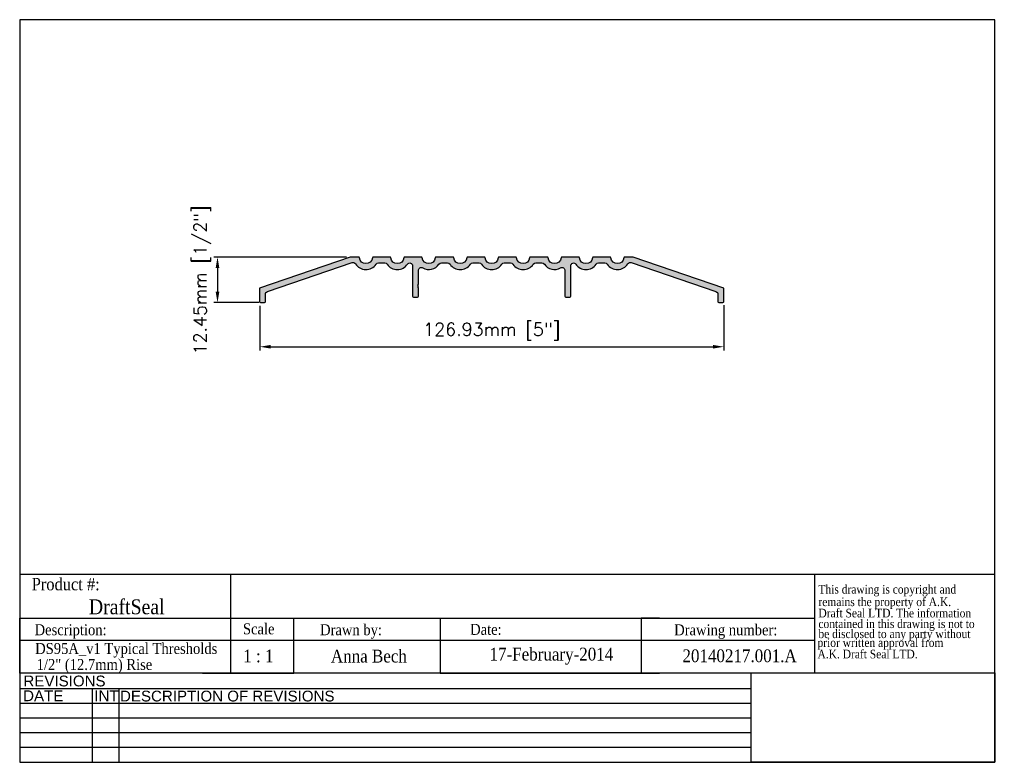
# Model space of a CAD drawing. Header units: millimetres. Extents: x 2362 to 2631, y 15 to 219.
import ezdxf
from ezdxf.enums import TextEntityAlignment as Align

# ---------------------------------------------------------------- set-up
doc = ezdxf.new("R2010")
doc.units = ezdxf.units.MM
doc.header["$MEASUREMENT"] = 0
doc.layers.add('AM_5', color=3, linetype='Continuous', lineweight=25)
doc.layers.add('BORDER', color=7, linetype='Continuous', lineweight=25)
doc.layers.add('FRAME', color=7, linetype='Continuous')
doc.styles.add('DS GROUP', font='arial.ttf')
doc.styles.get("Standard").update_dxf_attribs({"font": 'ROMANS.SHX'})
doc.styles.add('TAG', font='GARA.TTF')
doc.dimstyles.new('AM_ISO$0', dxfattribs={"dimtxt": 1.5, "dimasz": 1.5, "dimexe": 1, "dimexo": 1, "dimgap": 1.5, "dimtad": 1, "dimdec": 0, "dimdsep": 46, "dimtxsty": 'Standard', "dimcen": 0, "dimclrd": 256, "dimclre": 256, "dimclrt": 2, "dimadec": 0, "dimazin": 2, "dimtp": 0.1, "dimtm": 0.1, "dimtfac": 0.71, "dimtdec": 0, "dimtmove": 0, "dimatfit": 3, "dimfxl": 1, "dimlwd": -1, "dimlwe": -1, "dimarcsym": 1})
picture_1 = doc.add_image_def('image1.bmp', size_in_pixel=(901, 331))

# ---------------------------------------------------------------- blocks, each defined once
blk = doc.blocks.new('A$C08671A0E')
at = {"layer": 'FRAME', "style": 'TAG'}
for s, p in [('This drawing is copyright and', (14.82235561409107, -52.33811965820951)), ('remains the property of A.K.', (14.82235561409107, -101.4563565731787)), ('Draft Seal LTD. The information', (14.82235561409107, -145.6627890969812)), ('contained in this drawing is not to  ', (14.82235561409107, -187.4132979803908)), ('be disclosed to any party without ', (14.82235561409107, -226.7078832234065)), (' prior written approval from', (0, -261.2234074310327)), (' A.K. Draft Seal LTD.', (0, -306.093578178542))]:
    blk.add_text(s, height=33.81873376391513, dxfattribs=at).set_placement(p)
blk = doc.blocks.new('*D465')
at = {"layer": 'AM_5', "linetype": 'ByBlock', "transparency": 16777216}
for p, q in [((2427.731987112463, 140.1703606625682), (2427.731987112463, 128.0123582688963)), ((2554.658763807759, 140.3471373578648), (2554.658763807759, 128.0123582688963)), ((2430.731987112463, 129.0123582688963), (2551.658763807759, 129.0123582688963))]:
    blk.add_line(p, q, dxfattribs=at)
at = {"layer": 'AM_5', "transparency": 16777216}
for points in [[(2430.731987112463, 129.5123582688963), (2430.731987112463, 128.5123582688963), (2427.731987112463, 129.0123582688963)], [(2551.658763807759, 129.5123582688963), (2551.658763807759, 128.5123582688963), (2554.658763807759, 129.0123582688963)]]:
    blk.add_solid(points, dxfattribs=at)
at = {"layer": 'Defpoints', "color": 0, "transparency": 16777216}
for p in [(2427.731987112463, 141.1703606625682), (2554.658763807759, 141.3471373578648), (2554.658763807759, 129.0123582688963)]:
    blk.add_point(p, dxfattribs=at)
at = {"layer": 'AM_5', "color": 7, "transparency": 16777216, "insert": (2491.195375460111, 133.179024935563), "char_height": 3.5, "attachment_point": 5}
blk.add_mtext('126.93mm [5"]', dxfattribs=at)
blk = doc.blocks.new('*D466')
at = {"layer": 'AM_5', "linetype": 'ByBlock', "transparency": 16777216}
for p, q in [((2451.45876380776, 153.5471373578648), (2415.168393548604, 153.5471373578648)), ((2416.168393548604, 150.5471373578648), (2416.168393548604, 144.0971373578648)), ((2427.45876380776, 141.0971373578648), (2415.168393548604, 141.0971373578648))]:
    blk.add_line(p, q, dxfattribs=at)
at = {"layer": 'AM_5', "transparency": 16777216}
for points in [[(2415.668393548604, 150.5471373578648), (2416.668393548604, 150.5471373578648), (2416.168393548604, 153.5471373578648)], [(2415.668393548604, 144.0971373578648), (2416.668393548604, 144.0971373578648), (2416.168393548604, 141.0971373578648)]]:
    blk.add_solid(points, dxfattribs=at)
at = {"layer": 'Defpoints', "color": 0, "transparency": 16777216}
for p in [(2452.45876380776, 153.5471373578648), (2416.168393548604, 141.0971373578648), (2428.45876380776, 141.0971373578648)]:
    blk.add_point(p, dxfattribs=at)
at = {"layer": 'AM_5', "color": 7, "transparency": 16777216, "insert": (2412.001726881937, 147.3221373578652), "char_height": 3.5, "attachment_point": 5, "rotation": 90}
blk.add_mtext('12.45mm [1/2"]', dxfattribs=at)

msp = doc.modelspace()

# ---------------------------------------------------------------- hatches: boundary and pattern name
h = msp.add_hatch(color=256)
edge = h.paths.add_edge_path()
edge.add_arc((2480.524064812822, 153.297137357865), 0.2499999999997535, 7.004726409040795, 89.99999999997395)
edge.add_line((2480.524064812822, 153.5471373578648), (2475.993462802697, 153.5471373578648))
edge.add_arc((2475.993462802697, 153.2971373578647), 0.2500000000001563, 89.99999999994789, 172.9952735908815)
edge.add_arc((2473.958763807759, 153.5471373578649), 1.799999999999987, 187.0047264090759, 352.9952735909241, ccw=False)
edge.add_arc((2471.924064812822, 153.2971373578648), 0.2500000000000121, 7.004726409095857, 90.00000000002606)
edge.add_line((2471.924064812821, 153.5471373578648), (2467.393462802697, 153.5471373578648))
edge.add_arc((2467.393462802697, 153.2971373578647), 0.2500000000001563, 89.99999999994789, 172.9952735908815)
edge.add_arc((2465.358763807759, 153.5471373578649), 1.800000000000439, 187.0047264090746, 352.9952735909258, ccw=False)
edge.add_arc((2463.324064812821, 153.2971373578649), 0.2499999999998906, 7.004726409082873, 90.00000000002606)
edge.add_line((2463.324064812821, 153.5471373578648), (2458.793462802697, 153.5471373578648))
edge.add_arc((2458.793462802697, 153.2971373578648), 0.2500000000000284, 89.99999999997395, 172.9952735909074)
edge.add_arc((2456.758763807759, 153.5471373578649), 1.799999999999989, 187.0047264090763, 352.99527359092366, ccw=False)
edge.add_arc((2454.724064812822, 153.2971373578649), 0.2499999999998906, 7.004726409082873, 90.00000000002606)
edge.add_line((2454.724064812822, 153.5471373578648), (2452.45876380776, 153.5471373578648))
edge.add_line((2452.45876380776, 153.5471373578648), (2427.658763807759, 145.0671373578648))
edge.add_line((2427.658763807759, 145.0671373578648), (2427.658763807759, 141.3471373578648))
edge.add_arc((2427.908763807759, 141.3471373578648), 0.25, 180, 270)
edge.add_line((2427.908763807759, 141.0971373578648), (2429.008763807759, 141.0971373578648))
edge.add_arc((2429.008763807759, 141.3471373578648), 0.2499999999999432, 270.000000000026, 360.000000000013)
edge.add_line((2429.258763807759, 141.3471373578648), (2429.258763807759, 143.3513561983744))
edge.add_arc((2430.05876380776, 143.3513561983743), 0.8000000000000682, 108.87737848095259, 179.9999999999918, ccw=False)
edge.add_line((2429.799928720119, 144.1083267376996), (2452.968541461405, 152.0304975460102))
edge.add_arc((2453.227376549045, 151.2735270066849), 0.8000000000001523, 32.77461877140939, 108.87737848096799, ccw=False)
edge.add_arc((2456.758763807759, 153.5471373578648), 3.399999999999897, 212.7746187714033, 325.1500954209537)
edge.add_arc((2460.205501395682, 151.1471373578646), 0.8000000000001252, 89.99999999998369, 145.1500954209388, ccw=False)
edge.add_line((2460.205501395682, 151.9471373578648), (2461.912026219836, 151.9471373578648))
edge.add_arc((2461.912026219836, 151.1471373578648), 0.8000000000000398, 34.84990457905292, 90.00000000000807, ccw=False)
edge.add_arc((2465.358763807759, 153.5471373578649), 3.400000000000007, 214.849904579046, 325.6077504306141)
edge.add_arc((2468.772207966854, 151.2105815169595), 0.7365558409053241, 0, 145.6077504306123, ccw=False)
edge.add_line((2469.508763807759, 151.2105815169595), (2469.508763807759, 142.8471373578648))
edge.add_arc((2469.758763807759, 142.8471373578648), 0.25, 180, 270)
edge.add_line((2469.758763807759, 142.5971373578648), (2470.858763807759, 142.5971373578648))
edge.add_arc((2470.858763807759, 142.8471373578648), 0.25, 270, 360)
edge.add_line((2471.108763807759, 142.8471373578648), (2471.108763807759, 145.1142775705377))
edge.add_line((2471.108763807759, 145.1142775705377), (2470.858763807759, 145.3642775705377))
edge.add_line((2470.858763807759, 145.3642775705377), (2471.108763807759, 145.6142775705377))
edge.add_line((2471.108763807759, 145.6142775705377), (2470.858763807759, 145.8642775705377))
edge.add_line((2470.858763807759, 145.8642775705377), (2471.108763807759, 146.1142775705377))
edge.add_line((2471.108763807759, 146.1142775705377), (2471.108763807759, 149.8814177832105))
edge.add_arc((2471.908763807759, 149.8814177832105), 0.8000000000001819, 60.784536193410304, 180.000000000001, ccw=False)
edge.add_arc((2473.958763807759, 153.5471373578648), 3.399999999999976, 240.7845361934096, 325.150095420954)
edge.add_arc((2477.405501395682, 151.1471373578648), 0.800000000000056, 90.00000000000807, 145.1500954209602, ccw=False)
edge.add_line((2477.405501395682, 151.9471373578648), (2479.112026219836, 151.9471373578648))
edge.add_arc((2479.112026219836, 151.1471373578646), 0.8000000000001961, 34.849904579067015, 90.00000000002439, ccw=False)
edge.add_arc((2482.558763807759, 153.5471373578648), 3.400000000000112, 214.8499045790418, 325.1500954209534)
edge.add_arc((2486.005501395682, 151.1471373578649), 0.7999999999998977, 90.00000000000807, 145.1500954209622, ccw=False)
edge.add_line((2486.005501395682, 151.9471373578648), (2487.712026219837, 151.9471373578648))
edge.add_arc((2487.712026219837, 151.147137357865), 0.7999999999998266, 34.84990457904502, 90, ccw=False)
edge.add_arc((2491.158763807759, 153.5471373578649), 3.400000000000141, 214.8499045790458, 270)
edge.add_arc((2491.158763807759, 153.5471373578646), 3.399999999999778, 270.0000000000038, 325.1500954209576)
edge.add_arc((2494.605501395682, 151.1471373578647), 0.8000000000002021, 89.99999999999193, 145.1500954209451, ccw=False)
edge.add_line((2494.605501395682, 151.9471373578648), (2496.312026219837, 151.9471373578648))
edge.add_arc((2496.312026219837, 151.1471373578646), 0.8000000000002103, 34.84990457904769, 90, ccw=False)
edge.add_arc((2499.75876380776, 153.5471373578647), 3.39999999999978, 214.8499045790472, 325.1500954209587)
edge.add_arc((2503.205501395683, 151.1471373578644), 0.8000000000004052, 89.99999999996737, 145.1500954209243, ccw=False)
edge.add_line((2503.205501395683, 151.9471373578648), (2504.912026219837, 151.9471373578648))
edge.add_arc((2504.912026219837, 151.1471373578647), 0.8000000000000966, 34.8499045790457, 90, ccw=False)
edge.add_arc((2508.35876380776, 153.5471373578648), 3.400000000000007, 214.849904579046, 299.2154638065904)
edge.add_arc((2510.408763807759, 149.8814177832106), 0.8000000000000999, -5.115907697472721e-12, 119.21546380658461, ccw=False)
edge.add_line((2511.20876380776, 149.8814177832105), (2511.20876380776, 142.8471373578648))
edge.add_arc((2511.45876380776, 142.8471373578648), 0.25, 180, 270)
edge.add_line((2511.45876380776, 142.5971373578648), (2512.55876380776, 142.5971373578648))
edge.add_arc((2512.55876380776, 142.8471373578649), 0.2500000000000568, 269.9999999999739, 359.999999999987)
edge.add_line((2512.80876380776, 142.8471373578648), (2512.80876380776, 151.2105815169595))
edge.add_arc((2513.545319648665, 151.2105815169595), 0.7365558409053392, 34.39224956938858, 179.9999999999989, ccw=False)
edge.add_arc((2516.95876380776, 153.5471373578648), 3.399999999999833, 214.392249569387, 325.150095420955)
edge.add_arc((2520.405501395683, 151.1471373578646), 0.8000000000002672, 89.99999999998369, 145.1500954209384, ccw=False)
edge.add_line((2520.405501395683, 151.9471373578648), (2522.112026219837, 151.9471373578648))
edge.add_arc((2522.112026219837, 151.1471373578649), 0.7999999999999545, 34.8499045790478, 90, ccw=False)
edge.add_arc((2525.55876380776, 153.5471373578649), 3.400000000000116, 214.8499045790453, 327.2253812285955)
edge.add_arc((2529.090151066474, 151.2735270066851), 0.7999999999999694, 71.12262151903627, 147.2253812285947, ccw=False)
edge.add_line((2529.348986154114, 152.0304975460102), (2552.5175988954, 144.1083267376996))
edge.add_arc((2552.258763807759, 143.3513561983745), 0.8000000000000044, -3.126388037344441e-12, 71.12262151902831, ccw=False)
edge.add_line((2553.05876380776, 143.3513561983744), (2553.05876380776, 141.3471373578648))
edge.add_arc((2553.30876380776, 141.3471373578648), 0.25, 179.999999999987, 269.9999999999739)
edge.add_line((2553.30876380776, 141.0971373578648), (2554.408763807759, 141.0971373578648))
edge.add_arc((2554.408763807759, 141.3471373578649), 0.2500000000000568, 270, 359.999999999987)
edge.add_line((2554.658763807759, 141.3471373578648), (2554.658763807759, 145.0671373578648))
edge.add_line((2554.658763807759, 145.0671373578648), (2529.858763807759, 153.5471373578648))
edge.add_line((2529.858763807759, 153.5471373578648), (2527.593462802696, 153.5471373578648))
edge.add_arc((2527.593462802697, 153.2971373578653), 0.2499999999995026, 90.00000000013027, 172.9952735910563)
edge.add_arc((2525.55876380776, 153.5471373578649), 1.800000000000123, 187.0047264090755, 352.9952735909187, ccw=False)
edge.add_arc((2523.524064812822, 153.2971373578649), 0.2499999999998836, 7.004726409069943, 90)
edge.add_line((2523.524064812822, 153.5471373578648), (2518.993462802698, 153.5471373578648))
edge.add_arc((2518.993462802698, 153.2971373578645), 0.2500000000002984, 89.99999999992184, 172.9952735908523)
edge.add_arc((2516.95876380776, 153.5471373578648), 1.800000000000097, 187.0047264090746, 352.9952735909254, ccw=False)
edge.add_arc((2514.924064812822, 153.2971373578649), 0.2499999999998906, 7.004726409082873, 90.00000000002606)
edge.add_line((2514.924064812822, 153.5471373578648), (2510.393462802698, 153.5471373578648))
edge.add_arc((2510.393462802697, 153.2971373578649), 0.2499999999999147, 90, 172.9952735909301)
edge.add_arc((2508.35876380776, 153.5471373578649), 1.800000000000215, 187.0047264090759, 352.9952735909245, ccw=False)
edge.add_arc((2506.324064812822, 153.2971373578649), 0.2499999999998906, 7.004726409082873, 90.00000000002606)
edge.add_line((2506.324064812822, 153.5471373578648), (2501.793462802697, 153.5471373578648))
edge.add_arc((2501.793462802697, 153.2971373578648), 0.2500000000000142, 90.00000000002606, 172.9952735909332)
edge.add_arc((2499.75876380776, 153.5471373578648), 1.800000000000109, 187.004726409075, 352.99527359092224, ccw=False)
edge.add_arc((2497.724064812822, 153.2971373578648), 0.2500000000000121, 7.004726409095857, 90.00000000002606)
edge.add_line((2497.724064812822, 153.5471373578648), (2493.193462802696, 153.5471373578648))
edge.add_arc((2493.193462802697, 153.2971373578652), 0.2499999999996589, 90.00000000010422, 172.9952735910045)
edge.add_arc((2491.158763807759, 153.5471373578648), 1.800000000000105, 270.00000000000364, 352.9952735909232, ccw=False)
edge.add_arc((2491.15876380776, 153.5471373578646), 1.799999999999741, 187.0047264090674, 269.99999999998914, ccw=False)
edge.add_arc((2489.124064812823, 153.2971373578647), 0.2500000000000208, 7.004726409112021, 90.00000000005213)
edge.add_line((2489.124064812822, 153.5471373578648), (2484.593462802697, 153.5471373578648))
edge.add_arc((2484.593462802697, 153.2971373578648), 0.2500000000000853, 89.99999999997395, 172.9952735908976)
edge.add_arc((2482.558763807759, 153.5471373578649), 1.800000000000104, 187.0047264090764, 352.99527359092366, ccw=False)

# ---------------------------------------------------------------- linework, layer by layer
for p, q in [((2362.056964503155, 66.7850771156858), (2579.510034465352, 66.7850771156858)), ((2419.684466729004, 66.78507711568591), (2419.684466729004, 54.7343335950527)), ((2579.510034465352, 66.7850771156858), (2579.510034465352, 39.73433359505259)), ((2362.056964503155, 39.7343335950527), (2362.056964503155, 54.7343335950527)), ((2362.056964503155, 54.7343335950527), (2579.510034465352, 54.7343335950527)), ((2362.056964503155, 54.7343335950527), (2362.056964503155, 49.7343335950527)), ((2362.056964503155, 54.7343335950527), (2362.056964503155, 48.7343335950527)), ((2362.056964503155, 54.7343335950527), (2412.056964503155, 54.7343335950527)), ((2419.684466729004, 54.7343335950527), (2419.684466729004, 39.7343335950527)), ((2437.056964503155, 39.7343335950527), (2437.056964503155, 54.7343335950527)), ((2437.056964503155, 54.7343335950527), (2477.056964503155, 54.7343335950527)), ((2477.056964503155, 54.7343335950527), (2477.056964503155, 39.7343335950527)), ((2537.056964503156, 54.7343335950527), (2532.056964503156, 54.7343335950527)), ((2532.056964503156, 54.7343335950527), (2532.056964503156, 39.7343335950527)), ((2362.056964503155, 48.7343335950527), (2362.056964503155, 50.2343335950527)), ((2362.056964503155, 48.7343335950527), (2579.510034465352, 48.7343335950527)), ((2362.056964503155, 39.7343335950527), (2362.056964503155, 42.7343335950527)), ((2412.056964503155, 39.7343335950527), (2437.056964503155, 39.7343335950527)), ((2477.056964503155, 39.7343335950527), (2537.056964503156, 39.7343335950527))]:
    msp.add_line(p, q)
msp.add_lwpolyline([(2480.772198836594, 153.3276251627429, 0.3788425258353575), (2480.524064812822, 153.5471373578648), (2475.993462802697, 153.5471373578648, 0.3788425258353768), (2475.745328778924, 153.3276251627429, -0.8846517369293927), (2472.172198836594, 153.3276251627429, 0.3788425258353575), (2471.924064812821, 153.5471373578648), (2467.393462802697, 153.5471373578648, 0.3788425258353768), (2467.145328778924, 153.3276251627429, -0.8846517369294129), (2463.572198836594, 153.3276251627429, 0.3788425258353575), (2463.324064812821, 153.5471373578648), (2458.793462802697, 153.5471373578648, 0.378842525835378), (2458.545328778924, 153.3276251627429, -0.8846517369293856), (2454.972198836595, 153.3276251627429, 0.3788425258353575), (2454.724064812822, 153.5471373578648), (2452.45876380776, 153.5471373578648), (2427.658763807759, 145.0671373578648), (2427.658763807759, 141.3471373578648, 0.4142135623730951), (2427.908763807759, 141.0971373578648), (2429.008763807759, 141.0971373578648, 0.4142135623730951), (2429.258763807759, 141.3471373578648), (2429.258763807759, 143.3513561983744, -0.3206924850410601), (2429.799928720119, 144.1083267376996), (2452.968541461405, 152.0304975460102, -0.3448292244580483), (2453.900021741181, 151.706595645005, 0.5338127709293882), (2459.548979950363, 151.6042802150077, -0.2453926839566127), (2460.205501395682, 151.9471373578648), (2461.912026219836, 151.9471373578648, -0.2453926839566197), (2462.568547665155, 151.6042802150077, 0.5247771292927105), (2468.164409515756, 151.6266290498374, -0.7373157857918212), (2469.508763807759, 151.2105815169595), (2469.508763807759, 142.8471373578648, 0.4142135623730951), (2469.758763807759, 142.5971373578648), (2470.858763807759, 142.5971373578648, 0.4142135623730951), (2471.108763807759, 142.8471373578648), (2471.108763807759, 145.1142775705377), (2470.858763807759, 145.3642775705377), (2471.108763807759, 145.6142775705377), (2470.858763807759, 145.8642775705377), (2471.108763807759, 146.1142775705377), (2471.108763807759, 149.8814177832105, -0.5727950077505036), (2472.299239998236, 150.5796500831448, 0.3856952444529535), (2476.748979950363, 151.6042802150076, -0.2453926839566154), (2477.405501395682, 151.9471373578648), (2479.112026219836, 151.9471373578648, -0.2453926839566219), (2479.768547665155, 151.6042802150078, 0.5222329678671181), (2485.348979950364, 151.6042802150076, -0.2453926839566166), (2486.005501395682, 151.9471373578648), (2487.712026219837, 151.9471373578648, -0.2453926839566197), (2488.368547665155, 151.6042802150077, 0.2453926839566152), (2491.158763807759, 150.1471373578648, 0.2453926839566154), (2493.948979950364, 151.6042802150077, -0.2453926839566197), (2494.605501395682, 151.9471373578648), (2496.312026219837, 151.9471373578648, -0.2453926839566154), (2496.968547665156, 151.6042802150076, 0.5222329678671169), (2502.548979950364, 151.6042802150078, -0.2453926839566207), (2503.205501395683, 151.9471373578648), (2504.912026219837, 151.9471373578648, -0.2453926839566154), (2505.568547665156, 151.6042802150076, 0.3856952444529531), (2510.018287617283, 150.5796500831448, -0.5727950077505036), (2511.20876380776, 149.8814177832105), (2511.20876380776, 142.8471373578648, 0.4142135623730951), (2511.45876380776, 142.5971373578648), (2512.55876380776, 142.5971373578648, 0.4142135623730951), (2512.80876380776, 142.8471373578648), (2512.80876380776, 151.2105815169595, -0.7373157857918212), (2514.153118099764, 151.6266290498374, 0.5247771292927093), (2519.748979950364, 151.6042802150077, -0.2453926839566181), (2520.405501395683, 151.9471373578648), (2522.112026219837, 151.9471373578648, -0.2453926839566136), (2522.768547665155, 151.6042802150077, 0.5338127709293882), (2528.417505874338, 151.706595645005, -0.3448292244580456), (2529.348986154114, 152.0304975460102), (2552.5175988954, 144.1083267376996, -0.3206924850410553), (2553.05876380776, 143.3513561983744), (2553.05876380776, 141.3471373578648, 0.4142135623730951), (2553.30876380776, 141.0971373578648), (2554.408763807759, 141.0971373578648, 0.4142135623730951), (2554.658763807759, 141.3471373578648), (2554.658763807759, 145.0671373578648), (2529.858763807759, 153.5471373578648), (2527.593462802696, 153.5471373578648, 0.3788425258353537), (2527.345328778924, 153.3276251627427, -0.8846517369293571), (2523.772198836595, 153.3276251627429, 0.3788425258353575), (2523.524064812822, 153.5471373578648), (2518.993462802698, 153.5471373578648, 0.3788425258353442), (2518.745328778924, 153.3276251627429, -0.8846517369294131), (2515.172198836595, 153.3276251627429, 0.3788425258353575), (2514.924064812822, 153.5471373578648), (2510.393462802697, 153.5471373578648, 0.3788425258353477), (2510.145328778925, 153.3276251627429, -0.8846517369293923), (2506.572198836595, 153.3276251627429, 0.3788425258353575), (2506.324064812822, 153.5471373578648), (2501.793462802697, 153.5471373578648, 0.3788425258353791), (2501.545328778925, 153.3276251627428, -0.8846517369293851), (2497.972198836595, 153.3276251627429, 0.3788425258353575), (2497.724064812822, 153.5471373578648), (2493.193462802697, 153.5471373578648, 0.3788425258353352), (2492.945328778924, 153.3276251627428, -0.3788425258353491), (2491.158763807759, 151.7471373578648, -0.3788425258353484), (2489.372198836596, 153.3276251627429, 0.3788425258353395), (2489.124064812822, 153.5471373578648), (2484.593462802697, 153.5471373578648, 0.3788425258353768), (2484.345328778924, 153.3276251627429, -0.8846517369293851)], format="xyb", close=True)
at = {"layer": 'BORDER'}
for p, q in [((2362.056964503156, 218.5049618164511), (2362.056964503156, 15.30496181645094)), ((2628.756964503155, 218.5049618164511), (2362.056964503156, 218.5049618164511)), ((2628.756964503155, 15.30496181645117), (2628.756964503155, 218.5049618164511)), ((2579.510034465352, 66.7850771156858), (2628.756964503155, 66.7850771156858)), ((2628.756964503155, 39.7343335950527), (2362.056964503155, 39.7343335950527)), ((2562.139669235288, 35.41916478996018), (2362.056964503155, 35.41916478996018)), ((2381.927097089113, 35.41916478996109), (2381.927097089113, 15.30496181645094)), ((2389.144125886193, 35.41916478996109), (2389.144125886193, 15.30496181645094)), ((2562.139669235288, 31.39632419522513), (2362.056964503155, 31.39632419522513)), ((2562.139669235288, 27.37348360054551), (2362.056964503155, 27.37348360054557)), ((2562.139669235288, 23.35064300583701), (2362.056964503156, 23.3506430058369)), ((2562.139669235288, 19.32780241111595), (2362.056964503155, 19.32780241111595)), ((2362.056964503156, 15.30496181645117), (2628.756964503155, 15.30496181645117))]:
    msp.add_line(p, q, dxfattribs=at)
at = {"layer": 'FRAME', "color": 1}
for q in [(2562.139669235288, 39.7449116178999), (2562.139669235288, 39.73433359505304)]:
    msp.add_line((2562.139669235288, 15.30496181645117), q, dxfattribs=at)

# ---------------------------------------------------------------- block references
at = {"xscale": 0.06987750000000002, "yscale": 0.06987750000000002, "zscale": 0.06987750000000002}
msp.add_blockref('A$C08671A0E', (2579.510034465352, 65.13687947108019), dxfattribs=at)

# ---------------------------------------------------------------- texts
at = {"layer": 'BORDER', "char_height": 2.953125, "attachment_point": 2, "style": 'DS GROUP'}
for s, width, insert in [('REVISIONS', 20.38680124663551, (2374.315364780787, 39.03213209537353)), ('DATE', 20.38680124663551, (2368.499329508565, 34.98762233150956)), ('INT', 20.38680124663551, (2385.794444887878, 34.98762233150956)), ('DESCRIPTION OF REVISIONS', 103.860939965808, (2418.835787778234, 34.90660090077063))]:
    msp.add_mtext_dynamic_manual_height_columns(s, width=width, gutter_width=7.5, heights=[0], dxfattribs=dict(at, insert=insert))
at = {"layer": 'FRAME', "style": 'TAG'}
for s, height, p in [('Product #:', 3.381873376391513, (2374.646226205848, 64.12526045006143)), ('DraftSeal', 4.069431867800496, (2391.340288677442, 57.98270514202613)), ('Description:', 3, (2375.983439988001, 51.10998512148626)), ('Drawn by:', 3, (2452.687189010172, 51.17699926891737)), ('Date:', 3, (2489.580982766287, 51.65726732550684)), ('Drawing number:', 3, (2555.199794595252, 51.15131051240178)), ('1 : 1', 3.5, (2427.354575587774, 44.38790768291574)), ('Anna Bech', 3.5, (2457.580101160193, 44.44393895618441)), ('17-February-2014', 3.5, (2507.499211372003, 44.43612063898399)), ('20140217.001.A', 3.5, (2558.978224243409, 44.44524200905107))]:
    msp.add_text(s, height=height, dxfattribs=at).set_placement(p, align=Align.MIDDLE)
msp.add_text('Scale', height=3, dxfattribs=at).set_placement((2423.126031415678, 50.32467136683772))
for s, p in [('DS95A_v1 Typical Thresholds ', (2391.699311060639, 44.9486099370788)), ('1/2" (12.7mm) Rise', (2382.508590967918, 40.57448744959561))]:
    msp.add_text(s, height=3, dxfattribs=at).set_placement(p, align=Align.CENTER)

# ---------------------------------------------------------------- dimensions: what is measured, and where the dimension line sits
at = {"layer": 'AM_5'}
dim = msp.add_linear_dim(base=(2416.168393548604, 141.0971373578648), p1=(2452.45876380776, 153.5471373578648), p2=(2428.45876380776, 141.0971373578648), angle=90, dimstyle='AM_ISO$0', override={"dimtxt": 3.5, "dimasz": 3, "dimdec": 2, "dimpost": '<>mm', "dimclrt": 7}, dxfattribs=at)
dim.commit()
dim.dimension.update_dxf_attribs({"geometry": '*D466', "text_midpoint": (2416.168393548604, 147.3221373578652), "dimtype": 160})
dim = msp.add_linear_dim(base=(2554.658763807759, 129.0123582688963), p1=(2427.731987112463, 141.1703606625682), p2=(2554.658763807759, 141.3471373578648), dimstyle='AM_ISO$0', override={"dimtxt": 3.5, "dimasz": 3, "dimdec": 2, "dimpost": '<>mm', "dimclrt": 7}, dxfattribs=at)
dim.commit()
dim.dimension.update_dxf_attribs({"geometry": '*D465', "text_midpoint": (2491.195375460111, 133.179024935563)})

# ---------------------------------------------------------------- pictures from other files: only their frames are drawn
image = msp.add_image(picture_1, insert=(2562.139669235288, 15.30496181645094), size_in_units=(66.61729526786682, 24.4731684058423))
image.dxf.flags = 7

doc.saveas('drawing.dxf')
